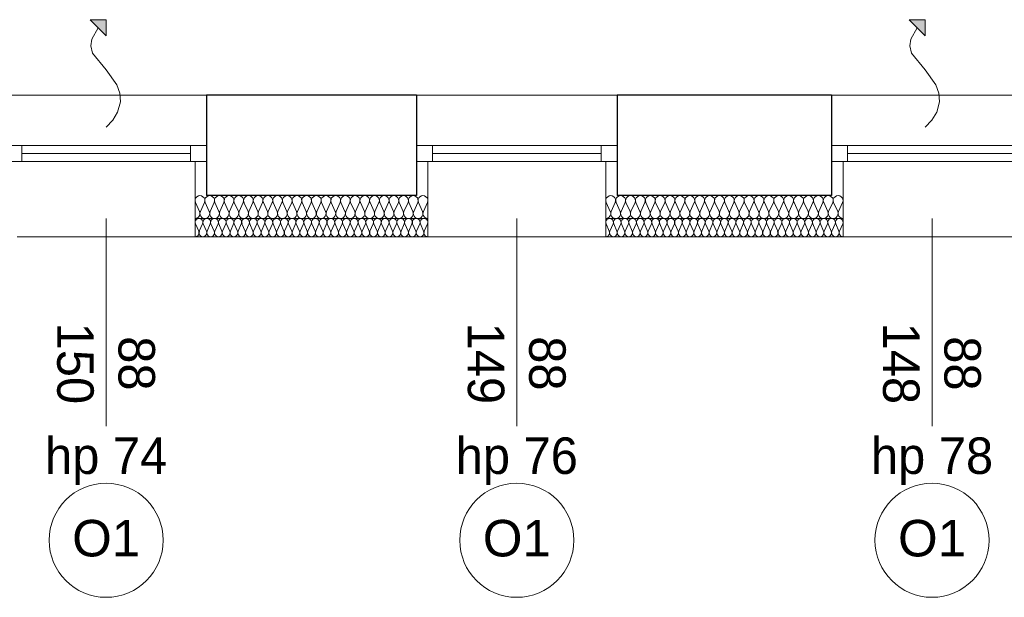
# Model space of a CAD drawing. Extents: x -438200 to -357500, y 15000 to 163871.
# Tile 40 of 148: x -426184 to -421868, y 66339 to 68870. Entities that reach past the tile are written whole.
import ezdxf

# ---------------------------------------------------------------- set-up
doc = ezdxf.new("R2010")
doc.units = 0
doc.header["$MEASUREMENT"] = 0
for name, color, linetype in [('#podkład', 252, 'Continuous'), ('A-Okna', 252, 'Continuous'), ('Arch ocieplenie', 252, 'Continuous'), ('Inwent Izolacje', 252, 'Continuous')]:
    doc.layers.add(name, color=color, linetype=linetype)
for name, color, linetype, lineweight in [('A-Okna_Nr_Pióra__9', 252, 'Continuous', 13), ('Arch ocieplenie_Nr_Pióra__9', 252, 'Continuous', 13), ('Arch opisy okien_Nr_Pióra__9', 252, 'Continuous', 13), ('Arch opisy_Nr_Pióra__9', 252, 'Continuous', 13), ('Arch wykończenie_Nr_Pióra__3', 252, 'Continuous', 18), ('Inwent Izolacje_Nr_Pióra__2', 252, 'Continuous', 13), ('INWENT. OKNA_Nr_Pióra__21', 252, 'Continuous', 9), ('INWENT. OKNA_Nr_Pióra__5', 252, 'Continuous', 13), ('INWENT.ŚCIANY_Nr_Pióra__1', 252, 'Continuous', 25), ('INWENT.ŚCIANY_Nr_Pióra__2', 252, 'Continuous', 13), ('INWENT.ŚCIANY_Nr_Pióra__21', 252, 'Continuous', 9)]:
    doc.layers.add(name, color=color, linetype=linetype, lineweight=lineweight)
doc.styles.add('GENERATED_STYLE_10', font='arial.ttf')
doc.styles.add('GENERATED_STYLE_5', font='txt')

# ---------------------------------------------------------------- blocks, each defined once
blk = doc.blocks.new('Izolacja cieplna 14_191', base_point=(-423614.9, 57732.6))
at = {"layer": 'Arch ocieplenie_Nr_Pióra__9', "linetype": 'Continuous'}
for p, q in [((-423613.5, 57788.8), (-423599.6, 57756.5)), ((-423596.8, 57756.5), (-423582.8, 57788.8)), ((-423580, 57788.8), (-423566, 57756.5)), ((-423563.2, 57756.5), (-423549.3, 57788.8)), ((-423546.4, 57788.8), (-423532.5, 57756.5)), ((-423529.7, 57756.5), (-423515.7, 57788.8)), ((-423512.9, 57788.8), (-423498.9, 57756.5)), ((-423496.1, 57756.5), (-423482.2, 57788.8)), ((-423479.3, 57788.8), (-423465.4, 57756.5)), ((-423462.6, 57756.5), (-423448.6, 57788.8)), ((-423445.8, 57788.8), (-423431.8, 57756.5)), ((-423429, 57756.5), (-423415.1, 57788.8)), ((-423412.2, 57788.8), (-423398.3, 57756.5)), ((-423395.5, 57756.5), (-423381.5, 57788.8)), ((-423378.7, 57788.8), (-423364.7, 57756.5)), ((-423361.9, 57756.5), (-423348, 57788.8)), ((-423345.2, 57788.8), (-423331.2, 57756.5)), ((-423328.4, 57756.5), (-423314.4, 57788.8)), ((-423311.6, 57788.8), (-423297.6, 57756.5)), ((-423294.8, 57756.5), (-423280.9, 57788.8)), ((-423278.1, 57788.8), (-423264.1, 57756.5)), ((-423261.3, 57756.5), (-423247.3, 57788.8)), ((-423244.5, 57788.8), (-423230.5, 57756.5)), ((-423227.7, 57756.5), (-423213.8, 57788.8)), ((-423211, 57788.8), (-423197, 57756.5)), ((-423194.2, 57756.5), (-423180.2, 57788.8)), ((-423177.4, 57788.8), (-423163.5, 57756.5)), ((-423160.6, 57756.5), (-423146.7, 57788.8)), ((-423143.9, 57788.8), (-423129.9, 57756.5)), ((-423127.1, 57756.5), (-423113.1, 57788.8)), ((-423110.3, 57788.8), (-423096.4, 57756.5)), ((-423093.5, 57756.5), (-423079.6, 57788.8)), ((-423076.8, 57788.8), (-423062.8, 57756.5)), ((-423060, 57756.5), (-423046, 57788.8)), ((-423043.2, 57788.8), (-423029.3, 57756.5)), ((-423026.4, 57756.5), (-423012.5, 57788.8)), ((-423009.7, 57788.8), (-422995.7, 57756.5)), ((-422992.9, 57756.5), (-422978.9, 57788.8)), ((-422976.1, 57788.8), (-422962.2, 57756.5)), ((-422959.3, 57756.5), (-422945.4, 57788.8)), ((-422942.6, 57788.8), (-422928.6, 57756.5)), ((-422925.8, 57756.5), (-422911.8, 57788.8)), ((-422909, 57788.8), (-422895.1, 57756.5)), ((-422892.2, 57756.5), (-422878.3, 57788.8)), ((-422875.5, 57788.8), (-422861.5, 57756.5)), ((-422858.7, 57756.5), (-422844.7, 57788.8)), ((-422841.9, 57788.8), (-422828, 57756.5)), ((-422825.2, 57756.5), (-422811.2, 57788.8)), ((-422808.4, 57788.8), (-422794.4, 57756.5)), ((-422791.6, 57756.5), (-422777.6, 57788.8)), ((-422774.8, 57788.8), (-422760.9, 57756.5)), ((-422758.1, 57756.5), (-422744.1, 57788.8)), ((-422741.3, 57788.8), (-422727.3, 57756.5)), ((-422724.5, 57756.5), (-422710.5, 57788.8)), ((-422707.7, 57788.8), (-422693.8, 57756.5)), ((-422691, 57756.5), (-422677, 57788.8)), ((-422674.2, 57788.8), (-422660.2, 57756.5)), ((-422657.4, 57756.5), (-422643.5, 57788.8)), ((-422640.6, 57788.8), (-422626.7, 57756.5)), ((-422623.9, 57756.5), (-422609.9, 57788.8)), ((-422607.1, 57788.8), (-422593.1, 57756.5)), ((-422590.3, 57756.5), (-422576.4, 57788.8))]:
    blk.add_line(p, q, dxfattribs=at)
for centre, start_param, end_param in [((-423598.2, 57795.6), 4.299595, 8.266775), ((-423564.6, 57795.6), 4.299595, 8.266775), ((-423531.1, 57795.6), 4.299595, 8.266775), ((-423497.5, 57795.6), 4.299595, 8.266775), ((-423464, 57795.6), 4.299595, 8.266775), ((-423430.4, 57795.6), 4.299595, 8.266775), ((-423396.9, 57795.6), 4.299595, 8.266775), ((-423363.3, 57795.6), 4.299595, 8.266775), ((-423329.8, 57795.6), 4.299595, 8.266775), ((-423296.2, 57795.6), 4.299595, 8.266775), ((-423262.7, 57795.6), 4.299595, 8.266775), ((-423229.1, 57795.6), 4.299595, 8.266775), ((-423195.6, 57795.6), 4.299595, 8.266775), ((-423162, 57795.6), 4.299595, 8.266775), ((-423128.5, 57795.6), 4.299595, 8.266775), ((-423094.9, 57795.6), 4.299595, 8.266775), ((-423061.4, 57795.6), 4.299595, 8.266775), ((-423027.9, 57795.6), 4.299595, 8.266775), ((-422994.3, 57795.6), 4.299595, 8.266775), ((-422960.8, 57795.6), 4.299595, 8.266775), ((-422927.2, 57795.6), 4.299595, 8.266775), ((-422893.7, 57795.6), 4.299595, 8.266775), ((-422860.1, 57795.6), 4.299595, 8.266775), ((-422826.6, 57795.6), 4.299595, 8.266775), ((-422793, 57795.6), 4.299595, 8.266775), ((-422759.5, 57795.6), 4.299595, 8.266775), ((-422725.9, 57795.6), 4.299595, 8.266775), ((-422692.4, 57795.6), 4.299595, 8.266775), ((-422658.8, 57795.6), 4.299595, 8.266775), ((-422625.3, 57795.6), 4.299595, 8.266775), ((-422591.7, 57795.6), 4.299595, 8.266775), ((-423614.9, 57749.6), 3.141593, 5.125182), ((-423581.4, 57749.6), 1.158004, 5.125183), ((-423547.9, 57749.6), 1.158004, 5.125183), ((-423514.3, 57749.6), 1.158004, 5.125183), ((-423480.8, 57749.6), 1.158004, 5.125183), ((-423447.2, 57749.6), 1.158004, 5.125183), ((-423413.7, 57749.6), 1.158004, 5.125183), ((-423380.1, 57749.6), 1.158004, 5.125183), ((-423346.6, 57749.6), 1.158004, 5.125183), ((-423313, 57749.6), 1.158004, 5.125183), ((-423279.5, 57749.6), 1.158004, 5.125183), ((-423245.9, 57749.6), 1.158004, 5.125183), ((-423212.4, 57749.6), 1.158004, 5.125183), ((-423178.8, 57749.6), 1.158004, 5.125183), ((-423145.3, 57749.6), 1.158004, 5.125183), ((-423111.7, 57749.6), 1.158004, 5.125183), ((-423078.2, 57749.6), 1.158004, 5.125183), ((-423044.6, 57749.6), 1.158004, 5.125183), ((-423011.1, 57749.6), 1.158004, 5.125183), ((-422977.5, 57749.6), 1.158004, 5.125183), ((-422944, 57749.6), 1.158004, 5.125183), ((-422910.4, 57749.6), 1.158004, 5.125183), ((-422876.9, 57749.6), 1.158004, 5.125183), ((-422843.3, 57749.6), 1.158004, 5.125183), ((-422809.8, 57749.6), 1.158004, 5.125183), ((-422776.2, 57749.6), 1.158004, 5.125183), ((-422742.7, 57749.6), 1.158004, 5.125183), ((-422709.1, 57749.6), 1.158004, 5.125183), ((-422675.6, 57749.6), 1.158004, 5.125183), ((-422642, 57749.6), 1.158004, 5.125183), ((-422608.5, 57749.6), 1.158004, 5.125183), ((-422574.9, 57749.6), 1.158004, 3.141593)]:
    blk.add_ellipse(centre, major_axis=(0, 17), ratio=0.985894, start_param=start_param, end_param=end_param, dxfattribs=at)
blk = doc.blocks.new('Izolacja cieplna 14_192', base_point=(-425414.9, 57732.6))
at = {"layer": 'Arch ocieplenie_Nr_Pióra__9', "linetype": 'Continuous'}
for p, q in [((-425413.5, 57788.8), (-425399.4, 57756.5)), ((-425396.5, 57756.5), (-425382.4, 57788.8)), ((-425379.5, 57788.8), (-425365.4, 57756.5)), ((-425362.5, 57756.5), (-425348.4, 57788.8)), ((-425345.5, 57788.8), (-425331.4, 57756.5)), ((-425328.5, 57756.5), (-425314.4, 57788.8)), ((-425311.5, 57788.8), (-425297.4, 57756.5)), ((-425294.5, 57756.5), (-425280.4, 57788.8)), ((-425277.5, 57788.8), (-425263.4, 57756.5)), ((-425260.5, 57756.5), (-425246.4, 57788.8)), ((-425243.5, 57788.8), (-425229.4, 57756.5)), ((-425226.5, 57756.5), (-425212.4, 57788.8)), ((-425209.5, 57788.8), (-425195.4, 57756.5)), ((-425192.5, 57756.5), (-425178.4, 57788.8)), ((-425175.5, 57788.8), (-425161.4, 57756.5)), ((-425158.5, 57756.5), (-425144.4, 57788.8)), ((-425141.5, 57788.8), (-425127.4, 57756.5)), ((-425124.5, 57756.5), (-425110.4, 57788.8)), ((-425107.5, 57788.8), (-425093.4, 57756.5)), ((-425090.5, 57756.5), (-425076.4, 57788.8)), ((-425073.5, 57788.8), (-425059.4, 57756.5)), ((-425056.5, 57756.5), (-425042.4, 57788.8)), ((-425039.5, 57788.8), (-425025.4, 57756.5)), ((-425022.5, 57756.5), (-425008.4, 57788.8)), ((-425005.5, 57788.8), (-424991.4, 57756.5)), ((-424988.5, 57756.5), (-424974.4, 57788.8)), ((-424971.5, 57788.8), (-424957.4, 57756.5)), ((-424954.5, 57756.5), (-424940.4, 57788.8)), ((-424937.5, 57788.8), (-424923.4, 57756.5)), ((-424920.5, 57756.5), (-424906.4, 57788.8)), ((-424903.5, 57788.8), (-424889.4, 57756.5)), ((-424886.5, 57756.5), (-424872.4, 57788.8)), ((-424869.5, 57788.8), (-424855.4, 57756.5)), ((-424852.5, 57756.5), (-424838.4, 57788.8)), ((-424835.5, 57788.8), (-424821.4, 57756.5)), ((-424818.5, 57756.5), (-424804.4, 57788.8)), ((-424801.5, 57788.8), (-424787.4, 57756.5)), ((-424784.5, 57756.5), (-424770.4, 57788.8)), ((-424767.5, 57788.8), (-424753.4, 57756.5)), ((-424750.5, 57756.5), (-424736.4, 57788.8)), ((-424733.5, 57788.8), (-424719.4, 57756.5)), ((-424716.5, 57756.5), (-424702.4, 57788.8)), ((-424699.5, 57788.8), (-424685.4, 57756.5)), ((-424682.5, 57756.5), (-424668.4, 57788.8)), ((-424665.5, 57788.8), (-424651.4, 57756.5)), ((-424648.5, 57756.5), (-424634.4, 57788.8)), ((-424631.5, 57788.8), (-424617.4, 57756.5)), ((-424614.5, 57756.5), (-424600.4, 57788.8)), ((-424597.5, 57788.8), (-424583.4, 57756.5)), ((-424580.5, 57756.5), (-424566.4, 57788.8)), ((-424563.5, 57788.8), (-424549.4, 57756.5)), ((-424546.5, 57756.5), (-424532.4, 57788.8)), ((-424529.5, 57788.8), (-424515.4, 57756.5)), ((-424512.5, 57756.5), (-424498.4, 57788.8)), ((-424495.5, 57788.8), (-424481.4, 57756.5)), ((-424478.5, 57756.5), (-424464.4, 57788.8)), ((-424461.5, 57788.8), (-424447.4, 57756.5)), ((-424444.5, 57756.5), (-424430.4, 57788.8)), ((-424427.5, 57788.8), (-424413.4, 57756.5)), ((-424410.5, 57756.5), (-424396.4, 57788.8))]:
    blk.add_line(p, q, dxfattribs=at)
for centre, start_param, end_param in [((-425397.9, 57795.6), 4.299595, 8.266775), ((-425363.9, 57795.6), 4.299595, 8.266775), ((-425329.9, 57795.6), 4.299595, 8.266775), ((-425295.9, 57795.6), 4.299595, 8.266775), ((-425261.9, 57795.6), 4.299595, 8.266775), ((-425227.9, 57795.6), 4.299595, 8.266775), ((-425193.9, 57795.6), 4.299595, 8.266775), ((-425159.9, 57795.6), 4.299595, 8.266775), ((-425125.9, 57795.6), 4.299595, 8.266775), ((-425091.9, 57795.6), 4.299595, 8.266775), ((-425057.9, 57795.6), 4.299595, 8.266775), ((-425023.9, 57795.6), 4.299595, 8.266775), ((-424989.9, 57795.6), 4.299595, 8.266775), ((-424955.9, 57795.6), 4.299595, 8.266775), ((-424921.9, 57795.6), 4.299595, 8.266775), ((-424887.9, 57795.6), 4.299595, 8.266775), ((-424853.9, 57795.6), 4.299595, 8.266775), ((-424819.9, 57795.6), 4.299595, 8.266775), ((-424785.9, 57795.6), 4.299595, 8.266775), ((-424751.9, 57795.6), 4.299595, 8.266775), ((-424717.9, 57795.6), 4.299595, 8.266775), ((-424683.9, 57795.6), 4.299595, 8.266775), ((-424649.9, 57795.6), 4.299595, 8.266775), ((-424615.9, 57795.6), 4.299595, 8.266775), ((-424581.9, 57795.6), 4.299595, 8.266775), ((-424547.9, 57795.6), 4.299595, 8.266775), ((-424513.9, 57795.6), 4.299595, 8.266775), ((-424479.9, 57795.6), 4.299595, 8.266775), ((-424445.9, 57795.6), 4.299595, 8.266775), ((-424411.9, 57795.6), 4.299595, 8.266775), ((-425414.9, 57749.6), 3.141593, 5.125182), ((-425380.9, 57749.6), 1.158004, 5.125183), ((-425346.9, 57749.6), 1.158004, 5.125183), ((-425312.9, 57749.6), 1.158004, 5.125183), ((-425278.9, 57749.6), 1.158004, 5.125183), ((-425244.9, 57749.6), 1.158004, 5.125183), ((-425210.9, 57749.6), 1.158004, 5.125183), ((-425176.9, 57749.6), 1.158004, 5.125183), ((-425142.9, 57749.6), 1.158004, 5.125183), ((-425108.9, 57749.6), 1.158004, 5.125183), ((-425074.9, 57749.6), 1.158004, 5.125183), ((-425040.9, 57749.6), 1.158004, 5.125183), ((-425006.9, 57749.6), 1.158004, 5.125183), ((-424972.9, 57749.6), 1.158004, 5.125183), ((-424938.9, 57749.6), 1.158004, 5.125183), ((-424904.9, 57749.6), 1.158004, 5.125183), ((-424870.9, 57749.6), 1.158004, 5.125183), ((-424836.9, 57749.6), 1.158004, 5.125183), ((-424802.9, 57749.6), 1.158004, 5.125183), ((-424768.9, 57749.6), 1.158004, 5.125183), ((-424734.9, 57749.6), 1.158004, 5.125183), ((-424700.9, 57749.6), 1.158004, 5.125183), ((-424666.9, 57749.6), 1.158004, 5.125183), ((-424632.9, 57749.6), 1.158004, 5.125183), ((-424598.9, 57749.6), 1.158004, 5.125183), ((-424564.9, 57749.6), 1.158004, 5.125183), ((-424530.9, 57749.6), 1.158004, 5.125183), ((-424496.9, 57749.6), 1.158004, 5.125183), ((-424462.9, 57749.6), 1.158004, 5.125183), ((-424428.9, 57749.6), 1.158004, 5.125183), ((-424394.9, 57749.6), 1.158004, 3.141593)]:
    blk.add_ellipse(centre, major_axis=(0, 17), ratio=0.999165, start_param=start_param, end_param=end_param, dxfattribs=at)
blk = doc.blocks.new('Izolacja cieplna 14_312', base_point=(-425414.9, 57812.6))
at = {"layer": 'Inwent Izolacje_Nr_Pióra__2', "linetype": 'Continuous'}
for p, q in [((-425413.2, 57882.8), (-425395.5, 57842.4)), ((-425391.9, 57842.4), (-425374.2, 57882.8)), ((-425370.7, 57882.8), (-425353, 57842.4)), ((-425349.4, 57842.4), (-425331.7, 57882.8)), ((-425328.2, 57882.8), (-425310.5, 57842.4)), ((-425306.9, 57842.4), (-425289.2, 57882.8)), ((-425285.7, 57882.8), (-425268, 57842.4)), ((-425264.4, 57842.4), (-425246.7, 57882.8)), ((-425243.2, 57882.8), (-425225.5, 57842.4)), ((-425221.9, 57842.4), (-425204.2, 57882.8)), ((-425200.7, 57882.8), (-425183, 57842.4)), ((-425179.4, 57842.4), (-425161.7, 57882.8)), ((-425158.2, 57882.8), (-425140.5, 57842.4)), ((-425136.9, 57842.4), (-425119.2, 57882.8)), ((-425115.7, 57882.8), (-425098, 57842.4)), ((-425094.4, 57842.4), (-425076.7, 57882.8)), ((-425073.2, 57882.8), (-425055.5, 57842.4)), ((-425051.9, 57842.4), (-425034.2, 57882.8)), ((-425030.7, 57882.8), (-425013, 57842.4)), ((-425009.4, 57842.4), (-424991.7, 57882.8)), ((-424988.2, 57882.8), (-424970.5, 57842.4)), ((-424966.9, 57842.4), (-424949.2, 57882.8)), ((-424945.7, 57882.8), (-424928, 57842.4)), ((-424924.4, 57842.4), (-424906.7, 57882.8)), ((-424903.2, 57882.8), (-424885.5, 57842.4)), ((-424881.9, 57842.4), (-424864.2, 57882.8)), ((-424860.7, 57882.8), (-424843, 57842.4)), ((-424839.4, 57842.4), (-424821.7, 57882.8)), ((-424818.2, 57882.8), (-424800.5, 57842.4)), ((-424796.9, 57842.4), (-424779.2, 57882.8)), ((-424775.7, 57882.8), (-424758, 57842.4)), ((-424754.4, 57842.4), (-424736.7, 57882.8)), ((-424733.2, 57882.8), (-424715.5, 57842.4)), ((-424711.9, 57842.4), (-424694.2, 57882.8)), ((-424690.7, 57882.8), (-424673, 57842.4)), ((-424669.4, 57842.4), (-424651.7, 57882.8)), ((-424648.2, 57882.8), (-424630.5, 57842.4)), ((-424626.9, 57842.4), (-424609.2, 57882.8)), ((-424605.7, 57882.8), (-424588, 57842.4)), ((-424584.4, 57842.4), (-424566.7, 57882.8)), ((-424563.2, 57882.8), (-424545.5, 57842.4)), ((-424541.9, 57842.4), (-424524.2, 57882.8)), ((-424520.7, 57882.8), (-424503, 57842.4)), ((-424499.4, 57842.4), (-424481.7, 57882.8)), ((-424478.2, 57882.8), (-424460.5, 57842.4)), ((-424456.9, 57842.4), (-424439.2, 57882.8)), ((-424435.7, 57882.8), (-424418, 57842.4)), ((-424414.4, 57842.4), (-424396.7, 57882.8))]:
    blk.add_line(p, q, dxfattribs=at)
for centre, start_param, end_param in [((-425393.7, 57891.3), 4.299595, 8.266775), ((-425351.2, 57891.3), 4.299595, 8.266775), ((-425308.7, 57891.3), 4.299595, 8.266775), ((-425266.2, 57891.3), 4.299595, 8.266775), ((-425223.7, 57891.3), 4.299595, 8.266775), ((-425181.2, 57891.3), 4.299595, 8.266775), ((-425138.7, 57891.3), 4.299595, 8.266775), ((-425096.2, 57891.3), 4.299595, 8.266775), ((-425053.7, 57891.3), 4.299595, 8.266775), ((-425011.2, 57891.3), 4.299595, 8.266775), ((-424968.7, 57891.3), 4.299595, 8.266775), ((-424926.2, 57891.3), 4.299595, 8.266775), ((-424883.7, 57891.3), 4.299595, 8.266775), ((-424841.2, 57891.3), 4.299595, 8.266775), ((-424798.7, 57891.3), 4.299595, 8.266775), ((-424756.2, 57891.3), 4.299595, 8.266775), ((-424713.7, 57891.3), 4.299595, 8.266775), ((-424671.2, 57891.3), 4.299595, 8.266775), ((-424628.7, 57891.3), 4.299595, 8.266775), ((-424586.2, 57891.3), 4.299595, 8.266775), ((-424543.7, 57891.3), 4.299595, 8.266775), ((-424501.2, 57891.3), 4.299595, 8.266775), ((-424458.7, 57891.3), 4.299595, 8.266775), ((-424416.2, 57891.3), 4.299595, 8.266775), ((-425414.9, 57833.9), 3.141593, 5.125182), ((-425372.4, 57833.9), 1.158004, 5.125183), ((-425329.9, 57833.9), 1.158004, 5.125183), ((-425287.4, 57833.9), 1.158004, 5.125183), ((-425244.9, 57833.9), 1.158004, 5.125183), ((-425202.4, 57833.9), 1.158004, 5.125183), ((-425159.9, 57833.9), 1.158004, 5.125183), ((-425117.4, 57833.9), 1.158004, 5.125183), ((-425074.9, 57833.9), 1.158004, 5.125183), ((-425032.4, 57833.9), 1.158004, 5.125183), ((-424989.9, 57833.9), 1.158004, 5.125183), ((-424947.4, 57833.9), 1.158004, 5.125183), ((-424904.9, 57833.9), 1.158004, 5.125183), ((-424862.4, 57833.9), 1.158004, 5.125183), ((-424819.9, 57833.9), 1.158004, 5.125183), ((-424777.4, 57833.9), 1.158004, 5.125183), ((-424734.9, 57833.9), 1.158004, 5.125183), ((-424692.4, 57833.9), 1.158004, 5.125183), ((-424649.9, 57833.9), 1.158004, 5.125183), ((-424607.4, 57833.9), 1.158004, 5.125183), ((-424564.9, 57833.9), 1.158004, 5.125183), ((-424522.4, 57833.9), 1.158004, 5.125183), ((-424479.9, 57833.9), 1.158004, 5.125183), ((-424437.4, 57833.9), 1.158004, 5.125183), ((-424394.9, 57833.9), 1.158004, 3.141593)]:
    blk.add_ellipse(centre, major_axis=(0, 21.3), ratio=0.999163, start_param=start_param, end_param=end_param, dxfattribs=at)
blk = doc.blocks.new('Izolacja cieplna 14_313', base_point=(-423614.9, 57812.6))
at = {"layer": 'Inwent Izolacje_Nr_Pióra__2', "linetype": 'Continuous'}
for p, q in [((-423613.1, 57882.8), (-423595.1, 57842.4)), ((-423591.5, 57842.4), (-423573.4, 57882.8)), ((-423569.8, 57882.8), (-423551.8, 57842.4)), ((-423548.1, 57842.4), (-423530.1, 57882.8)), ((-423526.5, 57882.8), (-423508.4, 57842.4)), ((-423504.8, 57842.4), (-423486.8, 57882.8)), ((-423483.1, 57882.8), (-423465.1, 57842.4)), ((-423461.5, 57842.4), (-423443.4, 57882.8)), ((-423439.8, 57882.8), (-423421.8, 57842.4)), ((-423418.1, 57842.4), (-423400.1, 57882.8)), ((-423396.5, 57882.8), (-423378.4, 57842.4)), ((-423374.8, 57842.4), (-423356.8, 57882.8)), ((-423353.1, 57882.8), (-423335.1, 57842.4)), ((-423331.5, 57842.4), (-423313.4, 57882.8)), ((-423309.8, 57882.8), (-423291.8, 57842.4)), ((-423288.1, 57842.4), (-423270.1, 57882.8)), ((-423266.5, 57882.8), (-423248.4, 57842.4)), ((-423244.8, 57842.4), (-423226.8, 57882.8)), ((-423223.1, 57882.8), (-423205.1, 57842.4)), ((-423201.5, 57842.4), (-423183.4, 57882.8)), ((-423179.8, 57882.8), (-423161.8, 57842.4)), ((-423158.1, 57842.4), (-423140.1, 57882.8)), ((-423136.5, 57882.8), (-423118.4, 57842.4)), ((-423114.8, 57842.4), (-423096.8, 57882.8)), ((-423093.1, 57882.8), (-423075.1, 57842.4)), ((-423071.5, 57842.4), (-423053.4, 57882.8)), ((-423049.8, 57882.8), (-423031.8, 57842.4)), ((-423028.1, 57842.4), (-423010.1, 57882.8)), ((-423006.5, 57882.8), (-422988.4, 57842.4)), ((-422984.8, 57842.4), (-422966.8, 57882.8)), ((-422963.1, 57882.8), (-422945.1, 57842.4)), ((-422941.5, 57842.4), (-422923.4, 57882.8)), ((-422919.8, 57882.8), (-422901.8, 57842.4)), ((-422898.1, 57842.4), (-422880.1, 57882.8)), ((-422876.5, 57882.8), (-422858.4, 57842.4)), ((-422854.8, 57842.4), (-422836.8, 57882.8)), ((-422833.1, 57882.8), (-422815.1, 57842.4)), ((-422811.5, 57842.4), (-422793.4, 57882.8)), ((-422789.8, 57882.8), (-422771.8, 57842.4)), ((-422768.1, 57842.4), (-422750.1, 57882.8)), ((-422746.5, 57882.8), (-422728.4, 57842.4)), ((-422724.8, 57842.4), (-422706.8, 57882.8)), ((-422703.1, 57882.8), (-422685.1, 57842.4)), ((-422681.5, 57842.4), (-422663.4, 57882.8)), ((-422659.8, 57882.8), (-422641.8, 57842.4)), ((-422638.1, 57842.4), (-422620.1, 57882.8)), ((-422616.5, 57882.8), (-422598.4, 57842.4)), ((-422594.8, 57842.4), (-422576.8, 57882.8))]:
    blk.add_line(p, q, dxfattribs=at)
for centre, start_param, end_param in [((-423593.3, 57891.3), 5.870392, 9.837571), ((-423549.9, 57891.3), 5.870392, 9.837571), ((-423506.6, 57891.3), 5.870392, 9.837571), ((-423463.3, 57891.3), 5.870392, 9.837571), ((-423419.9, 57891.3), 5.870392, 9.837571), ((-423376.6, 57891.3), 5.870392, 9.837571), ((-423333.3, 57891.3), 5.870392, 9.837571), ((-423289.9, 57891.3), 5.870392, 9.837571), ((-423246.6, 57891.3), 5.870392, 9.837571), ((-423203.3, 57891.3), 5.870392, 9.837571), ((-423159.9, 57891.3), 5.870392, 9.837571), ((-423116.6, 57891.3), 5.870392, 9.837571), ((-423073.3, 57891.3), 5.870392, 9.837571), ((-423029.9, 57891.3), 5.870392, 9.837571), ((-422986.6, 57891.3), 5.870392, 9.837571), ((-422943.3, 57891.3), 5.870392, 9.837571), ((-422899.9, 57891.3), 5.870392, 9.837571), ((-422856.6, 57891.3), 5.870392, 9.837571), ((-422813.3, 57891.3), 5.870392, 9.837571), ((-422769.9, 57891.3), 5.870392, 9.837571), ((-422726.6, 57891.3), 5.870392, 9.837571), ((-422683.3, 57891.3), 5.870392, 9.837571), ((-422639.9, 57891.3), 5.870392, 9.837571), ((-422596.6, 57891.3), 5.870392, 9.837571), ((-423614.9, 57833.9), 4.712389, 6.695979), ((-423571.6, 57833.9), 2.7288, 6.695979), ((-423528.3, 57833.9), 2.7288, 6.695979), ((-423484.9, 57833.9), 2.7288, 6.695979), ((-423441.6, 57833.9), 2.7288, 6.695979), ((-423398.3, 57833.9), 2.7288, 6.695979), ((-423354.9, 57833.9), 2.7288, 6.695979), ((-423311.6, 57833.9), 2.7288, 6.695979), ((-423268.3, 57833.9), 2.7288, 6.695979), ((-423224.9, 57833.9), 2.7288, 6.695979), ((-423181.6, 57833.9), 2.7288, 6.695979), ((-423138.3, 57833.9), 2.7288, 6.695979), ((-423094.9, 57833.9), 2.7288, 6.695979), ((-423051.6, 57833.9), 2.7288, 6.695979), ((-423008.3, 57833.9), 2.7288, 6.695979), ((-422964.9, 57833.9), 2.7288, 6.695979), ((-422921.6, 57833.9), 2.7288, 6.695979), ((-422878.3, 57833.9), 2.7288, 6.695979), ((-422834.9, 57833.9), 2.7288, 6.695979), ((-422791.6, 57833.9), 2.7288, 6.695979), ((-422748.3, 57833.9), 2.7288, 6.695979), ((-422704.9, 57833.9), 2.7288, 6.695979), ((-422661.6, 57833.9), 2.7288, 6.695979), ((-422618.3, 57833.9), 2.7288, 6.695979), ((-422574.9, 57833.9), 2.7288, 4.712389)]:
    blk.add_ellipse(centre, major_axis=(21.7, 0), ratio=0.981591, start_param=start_param, end_param=end_param, dxfattribs=at)
blk = doc.blocks.new('Krzywa_15', base_point=(-422214.9, 58212.6))
at = {"layer": 'A-Okna_Nr_Pióra__9', "linetype": 'Continuous'}
blk.add_hatch(color=256, dxfattribs=at).paths.add_polyline_path([(-422214.9, 58683.2), (-422215.4, 58612.5), (-422285.7, 58683.6)], flags=0)
for p, q in [((-422214.9, 58683.2), (-422285.7, 58683.6)), ((-422215.4, 58612.5), (-422285.7, 58683.6)), ((-422214.9, 58683.2), (-422215.4, 58612.5))]:
    blk.add_line(p, q, dxfattribs=at)
at = {"layer": 'A-Okna_Nr_Pióra__9', "linetype": 'Continuous', "flags": 128}
blk.add_lwpolyline([(-422214.9, 58212.6), (-422185.8, 58243.8), (-422164.5, 58278.8), (-422152.3, 58323.5), (-422154.9, 58362.2), (-422167.8, 58398.7), (-422214.9, 58463.2), (-422274.6, 58536.5), (-422281.7, 58568.5), (-422277.7, 58598.4), (-422250.5, 58648)], dxfattribs=at)
blk = doc.blocks.new('Krzywa_16', base_point=(-425804.9, 58212.6))
at = {"layer": 'A-Okna_Nr_Pióra__9', "linetype": 'Continuous'}
blk.add_hatch(color=256, dxfattribs=at).paths.add_polyline_path([(-425804.9, 58683.2), (-425805.4, 58612.5), (-425875.7, 58683.6)], flags=0)
for p, q in [((-425804.9, 58683.2), (-425875.7, 58683.6)), ((-425805.4, 58612.5), (-425875.7, 58683.6)), ((-425804.9, 58683.2), (-425805.4, 58612.5))]:
    blk.add_line(p, q, dxfattribs=at)
at = {"layer": 'A-Okna_Nr_Pióra__9', "linetype": 'Continuous', "flags": 128}
blk.add_lwpolyline([(-425804.9, 58212.6), (-425775.8, 58243.8), (-425754.5, 58278.8), (-425742.3, 58323.5), (-425744.9, 58362.2), (-425757.8, 58398.7), (-425804.9, 58463.2), (-425864.6, 58536.5), (-425871.7, 58568.5), (-425867.7, 58598.4), (-425840.5, 58648)], dxfattribs=at)
blk = doc.blocks.new('piętro')
at = {"layer": 'Arch opisy_Nr_Pióra__9', "color": 252, "linetype": 'Continuous'}
for centre in [(-425804.9, 48754.3), (-424004.9, 48754.3), (-422184.9, 48754.3)]:
    blk.add_circle(centre, 250, dxfattribs=at)
at = {"layer": 'Arch wykończenie_Nr_Pióra__3', "color": 252, "linetype": 'Continuous'}
for p, q in [((-425414.9, 50084.3), (-425414.9, 50414.3)), ((-424394.9, 50084.3), (-424394.9, 50414.3)), ((-423614.9, 50084.3), (-423614.9, 50414.3)), ((-422574.9, 50084.3), (-422574.9, 50414.3)), ((-425414.9, 50084.3), (-424394.9, 50084.3)), ((-423614.9, 50084.3), (-422574.9, 50084.3))]:
    blk.add_line(p, q, dxfattribs=at)
at = {"layer": 'INWENT. OKNA_Nr_Pióra__5', "color": 252, "linetype": 'Continuous'}
for p, q in [((-425364.9, 50484.3), (-426244.9, 50484.3)), ((-426174.9, 50414.3), (-426174.9, 50484.3)), ((-425434.9, 50414.3), (-425434.9, 50484.3)), ((-425364.9, 50414.3), (-425364.9, 50484.3)), ((-424444.9, 50414.3), (-424444.9, 50484.3)), ((-423564.9, 50484.3), (-424444.9, 50484.3)), ((-424374.9, 50414.3), (-424374.9, 50484.3)), ((-423634.9, 50414.3), (-423634.9, 50484.3)), ((-423564.9, 50414.3), (-423564.9, 50484.3)), ((-422624.9, 50414.3), (-422624.9, 50484.3)), ((-421744.9, 50484.3), (-422624.9, 50484.3)), ((-422554.9, 50414.3), (-422554.9, 50484.3)), ((-425364.9, 50414.3), (-426244.9, 50414.3)), ((-425434.9, 50449.3), (-426174.9, 50449.3)), ((-423564.9, 50414.3), (-424444.9, 50414.3)), ((-423634.9, 50449.3), (-424374.9, 50449.3)), ((-421744.9, 50414.3), (-422624.9, 50414.3)), ((-421814.9, 50449.3), (-422554.9, 50449.3)), ((-425804.9, 50164.3), (-425804.9, 49254.3)), ((-424004.9, 50164.3), (-424004.9, 49254.3)), ((-422184.9, 50164.3), (-422184.9, 49254.3))]:
    blk.add_line(p, q, dxfattribs=at)
at = {"layer": 'INWENT.ŚCIANY_Nr_Pióra__1', "color": 252, "linetype": 'Continuous'}
for p, q in [((-425364.9, 50704.3), (-425364.9, 50264.3)), ((-424444.9, 50704.3), (-425364.9, 50704.3)), ((-424444.9, 50704.3), (-424444.9, 50264.3)), ((-423564.9, 50704.3), (-423564.9, 50264.3)), ((-422624.9, 50704.3), (-423564.9, 50704.3)), ((-422624.9, 50704.3), (-422624.9, 50264.3)), ((-424444.9, 50264.3), (-425364.9, 50264.3)), ((-422624.9, 50264.3), (-423564.9, 50264.3))]:
    blk.add_line(p, q, dxfattribs=at)
at = {"layer": 'INWENT.ŚCIANY_Nr_Pióra__2', "color": 252, "linetype": 'Continuous'}
for p, q in [((-425414.9, 50164.3), (-424394.9, 50164.3)), ((-423614.9, 50164.3), (-422574.9, 50164.3))]:
    blk.add_line(p, q, dxfattribs=at)
at = {"layer": 'INWENT.ŚCIANY_Nr_Pióra__21', "color": 252, "linetype": 'Continuous'}
for p, q in [((-425364.9, 50704.3), (-426244.9, 50704.3)), ((-423564.9, 50704.3), (-424444.9, 50704.3)), ((-421744.9, 50704.3), (-422624.9, 50704.3)), ((-426194.9, 50084.3), (-425414.9, 50084.3)), ((-424394.9, 50084.3), (-423614.9, 50084.3)), ((-422574.9, 50084.3), (-421794.9, 50084.3))]:
    blk.add_line(p, q, dxfattribs=at)
at = {"layer": 'A-Okna', "color": 252, "linetype": 'Continuous', "lineweight": 13}
for name, p in [('Krzywa_16', (-425804.9, 50564.3)), ('Krzywa_15', (-422214.9, 50564.3))]:
    blk.add_blockref(name, p, dxfattribs=at)
at = {"layer": 'Arch ocieplenie', "color": 252, "linetype": 'Continuous', "lineweight": 13}
for name, p in [('Izolacja cieplna 14_192', (-425414.9, 50084.3)), ('Izolacja cieplna 14_191', (-423614.9, 50084.3))]:
    blk.add_blockref(name, p, dxfattribs=at)
at = {"layer": 'Inwent Izolacje', "color": 252, "linetype": 'Continuous', "lineweight": 13}
for name, p in [('Izolacja cieplna 14_312', (-425414.9, 50164.3)), ('Izolacja cieplna 14_313', (-423614.9, 50164.3))]:
    blk.add_blockref(name, p, dxfattribs=at)
at = {"layer": 'Arch opisy okien_Nr_Pióra__9', "color": 252, "linetype": 'Continuous', "char_height": 160, "attachment_point": 2, "style": 'GENERATED_STYLE_10'}
for insert in [(-425804.9, 48843.4), (-424004.9, 48843.4), (-422184.9, 48843.4)]:
    blk.add_mtext('{O1}', dxfattribs=dict(at, insert=insert))
at = {"layer": 'INWENT. OKNA_Nr_Pióra__21', "color": 252, "linetype": 'Continuous', "char_height": 160, "width": 709.227, "attachment_point": 2, "rotation": 270, "style": 'GENERATED_STYLE_5'}
for s, insert, line_spacing_factor in [('{88\\P150}', (-425590.8, 49529.3), 1.007581), ('{88\\P149}', (-423790.8, 49529.3), 1.008016), ('{88\\P148}', (-421970.8, 49529.3), 1.008016)]:
    blk.add_mtext(s, dxfattribs=dict(at, insert=insert, line_spacing_factor=line_spacing_factor))
at = {"layer": 'INWENT. OKNA_Nr_Pióra__21', "color": 252, "linetype": 'Continuous', "char_height": 160, "attachment_point": 2, "style": 'GENERATED_STYLE_5'}
for s, insert in [('{hp 74}', (-425804.9, 49204.9)), ('{hp 76}', (-424004.9, 49204.9)), ('{hp 78}', (-422184.9, 49204.9))]:
    blk.add_mtext(s, dxfattribs=dict(at, insert=insert))

msp = doc.modelspace()

# ---------------------------------------------------------------- block references
at = {"layer": '#podkład', "color": 3, "lineweight": 50}
msp.add_blockref('piętro', (0, 17835.1), dxfattribs=at)

doc.saveas('drawing.dxf')
